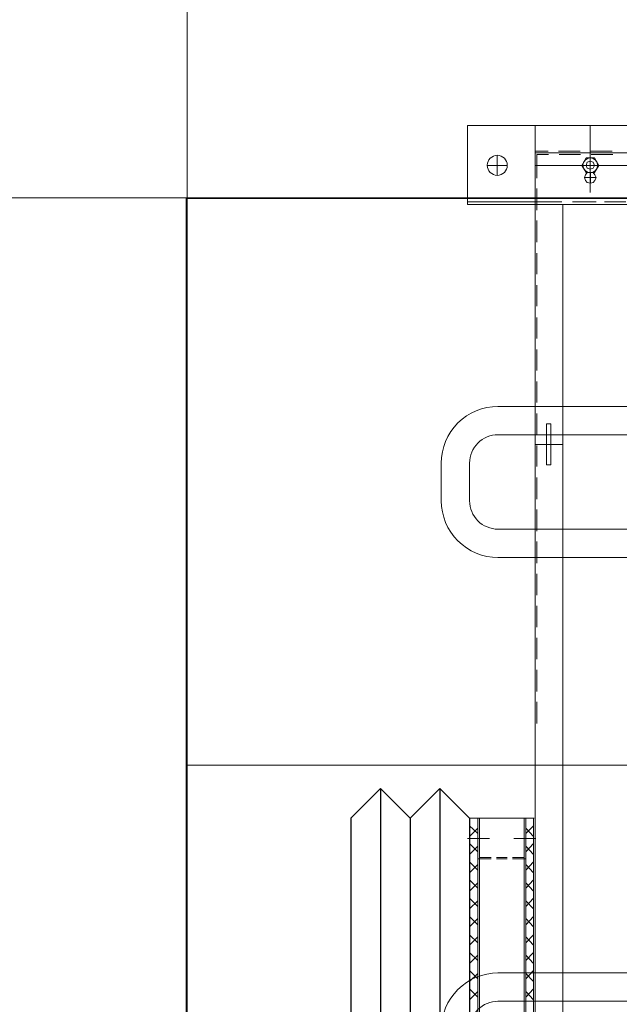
# Model space of a CAD drawing. Header units: millimetres. Extents: x -410 to 72073, y -3152 to 13830.
# Tile 48 of 92: x 14742 to 15059, y 5493 to 6015. Entities that reach past the tile are written whole.
import ezdxf
from ezdxf.enums import TextEntityAlignment as Align

# ---------------------------------------------------------------- set-up
doc = ezdxf.new("R2010")
doc.units = ezdxf.units.MM
for name, color, linetype, lineweight, true_color in [('A-CEILING-01', 7, 'Continuous', 5, 0xd56ca8), ('A-CEILING-05', 7, 'Continuous', 5, 0x139b48), ('M-MEP-ELLG-LIGHT', 5, 'Continuous', 15, 0x0000ff)]:
    doc.layers.add(name, color=color, linetype=linetype, lineweight=lineweight, true_color=true_color)
doc.layers.add('A-LIGHT', color=1, linetype='Continuous', lineweight=5)
for name, color, linetype, true_color in [('ACMV-EQP-CHW', 30, 'Continuous', 0xff7f00), ('ACMV-FCU', 30, 'Continuous', 0xff7f00), ('RCP LAYOUT', 9, 'Continuous', 0x808080)]:
    doc.layers.add(name, color=color, linetype=linetype, true_color=true_color)
doc.styles.get("Standard").update_dxf_attribs({"font": 'arial.ttf'})

# ---------------------------------------------------------------- blocks, each defined once
blk = doc.blocks.new('LIGHT-600X600MM')
at = {"color": 0}
blk.add_line((300, 0), (-300, 0), dxfattribs=at)
blk.add_lwpolyline([(-300, 300), (-300, -300), (300, -300), (300, 300)], close=True, dxfattribs=at)
for points in [[(-165, 160), (-165, 140, 0.414214), (-135, 110), (135, 110, 0.414214), (165, 140), (165, 160, 0.414214), (135, 190), (-135, 190, 0.414214)], [(-150, 160), (-150, 140, 0.414214), (-135, 125), (135, 125, 0.414214), (150, 140), (150, 160, 0.414214), (135, 175), (-135, 175, 0.414214)], [(-165, -160), (-165, -140, -0.414214), (-135, -110), (135, -110, -0.414214), (165, -140), (165, -160, -0.414214), (135, -190), (-135, -190, -0.414214)], [(-150, -160), (-150, -140, -0.414214), (-135, -125), (135, -125, -0.414214), (150, -140), (150, -160, -0.414214), (135, -175), (-135, -175, -0.414214)]]:
    blk.add_lwpolyline(points, format="xyb", close=True, dxfattribs=at)
blk.add_attdef('E', text='', height=100).set_placement((400, 250), align=Align.MIDDLE_CENTER)
blk = doc.blocks.new('A$C98a85b24')
at = {"layer": 'M-MEP-ELLG-LIGHT', "color": 8, "true_color": 0x808080}
blk.add_blockref('LIGHT-600X600MM', (10939.99, 5619.99), dxfattribs=at)
blk = doc.blocks.new('A$C9bf954c9')
at = {"layer": 'A-CEILING-01', "true_color": 0x808080}
h = blk.add_hatch(dxfattribs=at)
h.set_pattern_fill('ANSI37', color=8, scale=2000)
h.set_pattern_definition([(45, (0, 0), (-176.7767, 176.7767), []), (135, (0, 0), (-176.7767, -176.7767), [])])
edge = h.paths.add_edge_path()
edge.add_line((17350, 13380), (12020, 13380))
edge.add_line((12020, 13380), (12020, 13280))
edge.add_line((12020, 13280), (11820, 13280))
edge.add_line((11820, 13280), (11820, 13380))
edge.add_line((11820, 13380), (6090, 13380))
edge.add_line((6090, 13380), (6090, 13280))
edge.add_line((6090, 13280), (5890, 13280))
edge.add_line((5890, 13280), (5890, 13380))
edge.add_line((5890, 13380), (350, 13380))
edge.add_line((350, 13380), (200, 13380))
edge.add_line((200, 13380), (200, 4520))
edge.add_line((200, 4520), (650, 4520))
edge.add_line((650, 4520), (650, 4220))
edge.add_line((650, 4220), (200, 4220))
edge.add_line((200, 4220), (200, 3270))
edge.add_line((200, 3270), (3945, 3270))
edge.add_line((3945, 3270), (3945, 3920))
edge.add_line((3945, 3920), (6135, 3920))
edge.add_line((6135, 3920), (6135, 3270))
edge.add_line((6135, 3270), (9805, 3270))
edge.add_line((9805, 3270), (9805, 3070))
edge.add_line((9805, 3070), (10125.7, 3070))
edge.add_line((10125.7, 3070), (10125.7, 3423))
edge.add_line((10125.7, 3423), (11242.06, 4539.36))
edge.add_line((11242.06, 4539.36), (10770.13, 5011.3))
edge.add_line((10770.13, 5011.3), (11904.42, 6145.58))
edge.add_line((11904.42, 6145.58), (14298.83, 8540))
edge.add_line((14298.83, 8540), (14450, 8540))
edge.add_line((14450, 8540), (14450, 9620))
edge.add_line((14450, 9620), (14450, 12330))
edge.add_arc((15200, 12330), 750, 90, 180, ccw=False)
edge.add_line((15200, 13080), (17350, 13080))
edge.add_line((17350, 13080), (17350, 13380))
h.paths.add_polyline_path([(5890.13, 11294.23), (6090.12, 11294.23), (6090.12, 11094.22), (5890.13, 11094.22)], flags=16)
h.paths.add_polyline_path([(5890.13, 9330), (6090.12, 9330), (6090.12, 9129.99), (5890.13, 9129.99)], flags=16)
h.paths.add_polyline_path([(5890, 8418.41), (6090, 8418.41), (6090, 8218.41), (5890, 8218.41)], flags=16)
h.paths.add_polyline_path([(5890, 6030), (6090, 6030), (6090, 5829.99), (5890, 5829.99)], flags=16)
h.paths.add_polyline_path([(11820, 8418.41), (12020, 8418.41), (12020, 8218.41), (11820, 8218.41)], flags=16)
h.paths.add_polyline_path([(11820, 9330), (12020, 9330), (12020, 9129.99), (11820, 9129.99)], flags=16)
h.paths.add_polyline_path([(11820.13, 11294.23), (12020.12, 11294.23), (12020.12, 11094.22), (11820.13, 11094.22)], flags=16)
at = {"layer": 'A-CEILING-05', "true_color": 0x808080}
h = blk.add_hatch(dxfattribs=at)
h.set_pattern_fill('_USER', color=8, scale=600, double=1, pattern_type=0)
h.set_pattern_definition([(0, (17230, 9520), (0, 600), []), (90, (17230, 9520), (-600, 4e-14), [])])
h.paths.add_polyline_path([(15490.92, 3520), (14590, 3520), (14590, 9520), (17230, 9520), (17230, 3520), (16390.92, 3520)])
at = {"layer": 'A-LIGHT', "color": 8, "true_color": 0x808080}
blk.add_blockref('A$C98a85b24', (4190, 0), dxfattribs=at)
blk = doc.blocks.new('A$C256bf26b')
blk.add_blockref('A$C9bf954c9', (0, 0))
blk = doc.blocks.new('AHU-7.5TR-CARRIER')
at = {"layer": 'ACMV-EQP-CHW', "lineweight": 15}
for points in [[(-760.75, -2.34), (-760.75, -701.21)], [(-760.75, -222.04), (-760.75, -665.23)], [(-746.41, -222.03), (-746.41, -665.23)], [(-739.67, -597.35), (-739.67, -665.23)], [(-718.91, -615.2), (-718.91, -701.21)], [(-720.37, -617.25), (-720.37, -628.66)], [(-747.29, -624.56), (-747.29, -635.97)], [(-745.52, -624.27), (-745.52, -635.67)], [(-746.41, -633.05), (-746.41, -639.19)], [(-730.32, -635.97), (-736.17, -635.97)], [(-733.24, -633.05), (-733.24, -639.19)], [(-720.37, -633.05), (-720.37, -639.19)], [(-720.37, -634.21), (-720.37, -645.62)], [(-725.34, -636.26), (-760.75, -636.26)], [(-745.52, -641.23), (-745.52, -652.64)], [(-747.29, -641.53), (-747.29, -652.94)], [(-720.37, -651.18), (-720.37, -664.35)], [(-718.91, -650.6), (-718.91, -665.23), (719.25, -665.23)], [(677.13, -665.23), (677.13, -650.6), (-718.91, -650.6)], [(-591.95, -665.23), (-591.95, -650.59)], [(-747.29, -658.49), (-747.29, -665.22)], [(-745.52, -658.2), (-745.52, -664.35)], [(-718.91, -665.23), (-760.75, -665.23)], [(-745.52, -664.35), (-732.95, -664.35)], [(-727.39, -664.35), (-715.98, -664.35)], [(-720.37, -664.35), (-720.37, -701.21)], [(-710.43, -664.35), (-699.02, -664.35)], [(-693.17, -664.35), (-682.05, -664.35)], [(-676.2, -664.35), (-665.08, -664.35)], [(-659.23, -664.35), (-648.11, -664.35)], [(-642.27, -664.35), (-631.16, -664.35)], [(-625.31, -664.35), (-614.18, -664.35)], [(-608.33, -664.35), (-597.21, -664.35)], [(-591.36, -664.35), (-580.25, -664.35)], [(-574.4, -664.35), (-562.99, -664.35)], [(-557.43, -664.35), (-546.02, -664.35)], [(-540.46, -664.35), (-529.05, -664.35)], [(-523.5, -664.35), (-512.09, -664.35)], [(-506.53, -664.35), (-495.12, -664.35)], [(-489.56, -664.35), (-478.15, -664.35)], [(-472.6, -664.35), (-461.18, -664.35)], [(-455.62, -664.35), (-444.21, -664.35)], [(-421.26, -665.23), (-409.86, -665.23)], [(-404.3, -665.23), (-392.88, -665.23)], [(-394.06, -666.11), (-394.06, -665.81)], [(-394.06, -666.11), (405.94, -666.11)], [(-394.06, -670.2), (-394.06, -666.11)], [(-385.86, -670.2), (-389.96, -666.11)], [(-388.79, -670.2), (-384.4, -666.11)], [(-387.33, -665.23), (-375.92, -665.23)], [(-383.23, -676.64), (-383.23, -664.93)], [(-376.21, -670.2), (-380.6, -666.11)], [(-379.14, -670.2), (-374.75, -666.11)], [(-366.55, -670.2), (-370.95, -666.11)], [(-370.36, -665.23), (-358.95, -665.23)], [(-369.47, -670.2), (-365.1, -666.11)], [(-356.9, -670.2), (-361.3, -666.11)], [(-359.82, -670.2), (-355.44, -666.11)], [(-353.39, -665.23), (-341.98, -665.23)], [(-347.25, -670.2), (-351.64, -666.11)], [(-350.18, -670.2), (-346.08, -666.11)], [(-337.61, -670.2), (-341.98, -666.11)], [(-340.82, -670.2), (-336.43, -666.11)], [(-336.43, -665.23), (-325.02, -665.23)], [(-327.94, -670.2), (-332.33, -666.11)], [(-331.17, -670.2), (-326.77, -666.11)], [(-318.58, -670.2), (-322.97, -666.11)], [(-321.51, -670.2), (-317.12, -666.11)], [(-319.46, -665.23), (-308.05, -665.23)], [(-308.93, -670.2), (-313.32, -666.11)], [(-311.85, -670.2), (-307.47, -666.11)], [(-299.27, -670.2), (-303.66, -666.11)], [(-302.49, -665.23), (-291.09, -665.23)], [(-302.2, -670.2), (-297.81, -666.11)], [(-394.06, -670.2), (405.94, -670.2)], [(-394.06, -695.65), (-394.06, -670.2)], [(-394.06, -671.08), (405.94, -671.08)], [(-373.28, -677.22), (-373.28, -671.07)], [(-372.41, -677.22), (-372.41, -670.2)], [(-739.67, -680.15), (-739.67, -690.67)], [(-373.28, -685.7), (-373.28, -680.15)], [(-372.41, -685.7), (-372.41, -680.14)], [(-734.41, -685.41), (-744.95, -685.41)], [(-383.23, -701.21), (-383.23, -689.5)], [(-373.28, -694.78), (-373.28, -688.63)], [(-372.41, -695.65), (-372.41, -688.63)], [(405.94, -694.78), (-394.06, -694.78)], [(405.94, -695.65), (-394.06, -695.65)], [(-394.06, -695.65), (-394.06, -700.04)], [(-385.86, -695.65), (-389.96, -700.04)], [(-388.79, -695.65), (-384.4, -700.04)], [(-376.21, -695.65), (-380.61, -700.04)], [(-379.14, -695.65), (-374.75, -700.04)], [(-366.55, -695.65), (-370.95, -700.04)], [(-369.47, -695.65), (-365.1, -700.04)], [(-356.9, -695.65), (-361.29, -700.04)], [(-359.82, -695.65), (-355.44, -700.04)], [(-347.25, -695.65), (-351.64, -700.04)], [(-350.18, -695.65), (-346.08, -700.04)], [(-337.61, -695.65), (-341.98, -700.04)], [(-340.82, -695.65), (-336.43, -700.04)], [(-327.94, -695.65), (-332.33, -700.04)], [(-331.17, -695.65), (-326.77, -700.04)], [(-318.58, -695.65), (-322.97, -700.04)], [(-321.51, -695.65), (-317.12, -700.04)], [(-308.93, -695.65), (-313.32, -700.04)], [(-311.86, -695.65), (-307.47, -700.04)], [(-299.27, -695.65), (-303.66, -700.04)], [(-302.2, -695.65), (-297.81, -700.04)], [(-718.91, -701.21), (-760.75, -701.21)], [(-394.06, -699.75), (-394.06, -700.04)], [(-394.06, -700.04), (405.94, -700.04)]]:
    blk.add_lwpolyline(points, dxfattribs=at)
for points in [[(-743.77, -633.92), (-743.77, -638.31), (-739.68, -640.66), (-735.87, -638.31), (-735.87, -633.92), (-739.68, -631.58)], [(-737.63, -636.26), (-738.22, -634.51), (-739.68, -633.92), (-741.43, -634.51), (-742.01, -636.26), (-741.43, -637.72), (-739.68, -638.31), (-738.22, -637.72)], [(-730.32, -635.97), (-730.61, -634.51), (-731.78, -633.64), (-733.24, -633.05), (-734.71, -633.64), (-735.87, -634.51), (-736.17, -635.97), (-735.87, -637.72), (-734.71, -638.6), (-733.24, -639.19), (-731.78, -638.6), (-730.61, -637.72)], [(-602.78, -657.03), (-602.78, -659.37), (-581.13, -659.37), (-581.13, -657.03)]]:
    blk.add_lwpolyline(points, close=True, dxfattribs=at)
for centre, radius in [((-739.77, -636.12), 3.9), ((-739.73, -685.36), 5.31)]:
    blk.add_circle(centre, radius, dxfattribs=at)
at = {"layer": 'ACMV-FCU', "color": 8, "true_color": 0x808080}
for p, q in [((-409.77, -715.75), (-394.06, -700.04)), ((-394.06, -700.04), (406.73, -700.04)), ((-409.77, -715.75), (406.73, -715.75)), ((-394.06, -731.47), (-409.77, -715.75)), ((-409.77, -747.18), (-394.06, -731.47)), ((-394.06, -731.47), (406.73, -731.47)), ((-409.77, -747.18), (406.73, -747.18)), ((-394.06, -762.9), (-409.77, -747.18)), ((-394.06, -762.9), (406.73, -762.9))]:
    blk.add_line(p, q, dxfattribs=at)
blk = doc.blocks.new('A$C046736b7')
at = {"rotation": 269.9999999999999}
blk.add_blockref('AHU-7.5TR-CARRIER', (478, 5197.91), dxfattribs=at)

msp = doc.modelspace()

# ---------------------------------------------------------------- block references
msp.add_blockref('A$C046736b7', (15202, 0))
at = {"layer": 'RCP LAYOUT'}
msp.add_blockref('A$C256bf26b', (0, 0), dxfattribs=at)

doc.saveas('drawing.dxf')
